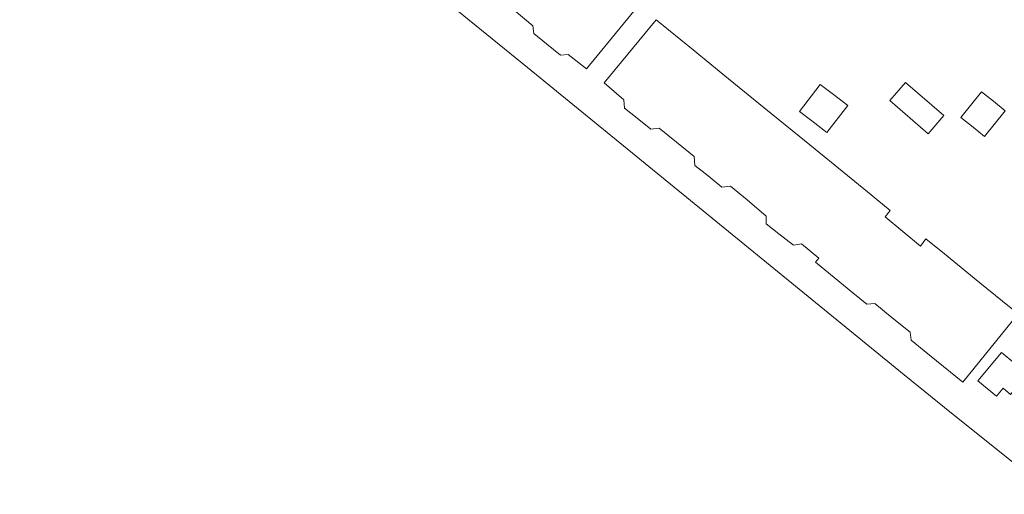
# Model space of a CAD drawing. Header units: millimetres. Extents: x 37131378 to 37737458, y 18584386 to 19114224.
# Tile 4 of 86: x 37401336 to 37529168, y 18585612 to 18647210. Entities that reach past the tile are written whole.
import ezdxf

# ---------------------------------------------------------------- set-up
doc = ezdxf.new("R2010")
doc.units = ezdxf.units.MM
doc.header["$LTSCALE"] = 50
doc.layers.add('B2-WE-OG-TERREIN_ERF-GV', color=252, linetype='Continuous', lineweight=18)

msp = doc.modelspace()

# ---------------------------------------------------------------- linework, layer by layer
at = {"layer": 'B2-WE-OG-TERREIN_ERF-GV'}
for points in [[(37412853.6937, 18731747.3389), (37401335.6937, 18694678.3389), (37415245.6937, 18683255.3389), (37420638.6937, 18678847.3389), (37467251.6937, 18640989.3389), (37516184.6937, 18601135.3389), (37522329.6937, 18596158.3389), (37535471.6937, 18585612.3389)], [(37481696.6937, 18649059.3389), (37474912.6937, 18640822.3389), (37472562.6937, 18642675.3389), (37471549.6937, 18642618.3389), (37469750.6937, 18644071.3389), (37468070.6937, 18645428.3389), (37467953.6937, 18646411.3389), (37465514.6937, 18648457.3389)]]:
    msp.add_lwpolyline(points, dxfattribs=at)
for points in [[(37493368.6937, 18639542.3389), (37497982.6937, 18635786.3389), (37502520.6937, 18632090.3389), (37507156.6937, 18628316.3389), (37511864.6937, 18624482.3389), (37514346.6937, 18622461.3389), (37513718.6937, 18621629.3389), (37515982.6937, 18619740.3389), (37518268.6937, 18617833.3389), (37518985.6937, 18618755.3389), (37521385.6937, 18616804.3389), (37526001.6937, 18613052.3389), (37530969.6937, 18609013.3389), (37523767.6937, 18600151.3389), (37518751.6937, 18604251.3389), (37517076.6937, 18605620.3389), (37516929.6937, 18606634.3389), (37514614.6937, 18608523.3389), (37512350.6937, 18610369.3389), (37511307.6937, 18610282.3389), (37509508.6937, 18611759.3389), (37504646.6937, 18615751.3389), (37505094.6937, 18616257.3389), (37505076.6937, 18616272.3389), (37502834.6937, 18618110.3389), (37501791.6937, 18617963.3389), (37499914.6937, 18619422.3389), (37498252.6937, 18620713.3389), (37498255.6937, 18621726.3389), (37495766.6937, 18623810.3389), (37493616.6937, 18625611.3389), (37492513.6937, 18625494.3389), (37490707.6937, 18626925.3389), (37489004.6937, 18628274.3389), (37488918.6937, 18629466.3389), (37486605.6937, 18631322.3389), (37484338.6937, 18633142.3389), (37483265.6937, 18632996.3389), (37481493.6937, 18634420.3389), (37479845.6937, 18635745.3389), (37479788.6937, 18636788.3389), (37477202.6937, 18639029.3389), (37483955.6937, 18647206.3389), (37488762.6937, 18643292.3389)], [(37506981.6937, 18637499.3389), (37508847.6937, 18636066.3389), (37506147.6937, 18632548.3389), (37504157.6937, 18634075.3389), (37502572.6937, 18635292.3389), (37505273.6937, 18638810.3389)], [(37516327.6937, 18639071.3389), (37521326.6937, 18634762.3389), (37519299.6937, 18632411.3389), (37514301.6937, 18636720.3389)], [(37525105.6937, 18633265.3389), (37523542.6937, 18634521.3389), (37526219.6937, 18637850.3389), (37527750.6937, 18636619.3389), (37529292.6937, 18635379.3389), (37526615.6937, 18632051.3389)], [(37529969.6937, 18598581.3389), (37529005.6937, 18599381.3389), (37528143.6937, 18598343.3389), (37525730.6937, 18600347.3389), (37528792.6937, 18604034.3389), (37532183.6937, 18601248.3389)]]:
    msp.add_lwpolyline(points, close=True, dxfattribs=at)

doc.saveas('drawing.dxf')
